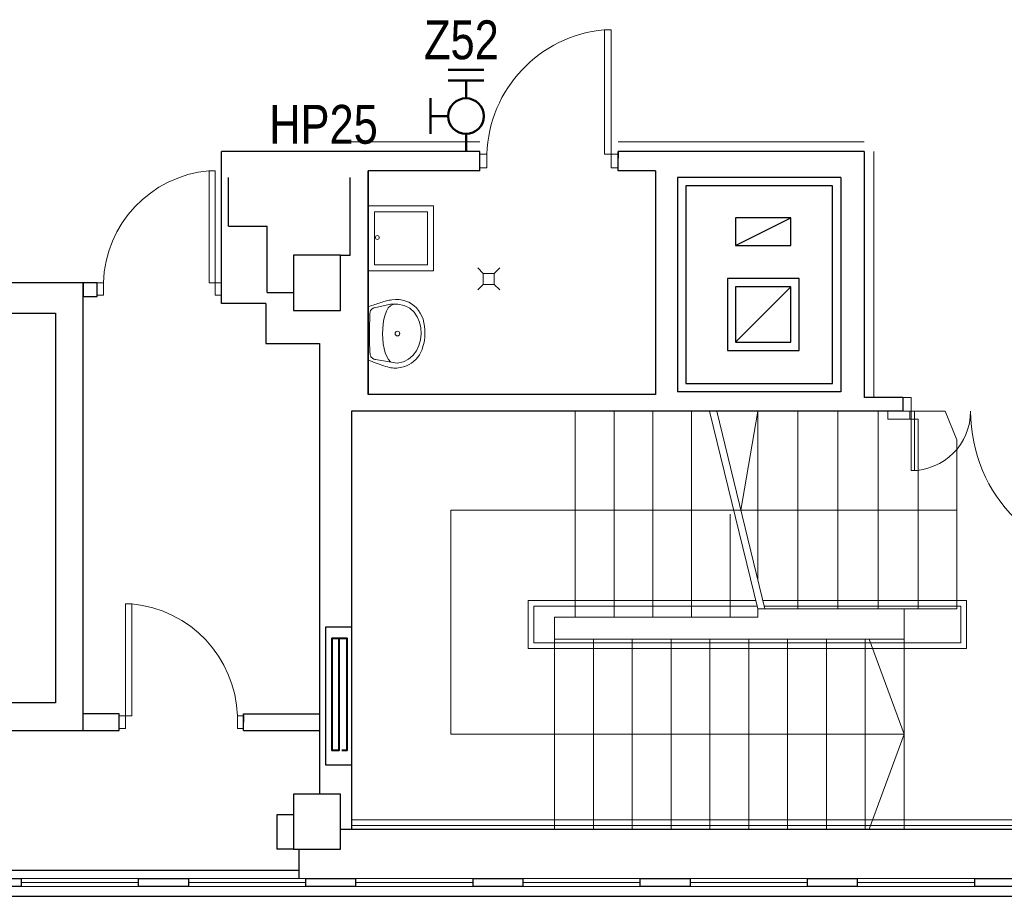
# Model space of a CAD drawing. Header units: millimetres. Extents: x 6612728327 to 6612744462, y 5733542327 to 5733552841.
# Tile 114 of 124: x 6612742209 to 6612742922, y 5733546291 to 5733546925. Entities that reach past the tile are written whole.
import ezdxf

# ---------------------------------------------------------------- set-up
doc = ezdxf.new("R2010")
doc.units = ezdxf.units.MM
doc.header["$MEASUREMENT"] = 0
for name, color, linetype in [('!!!!_SCIANY GRUBE', 7, 'Continuous'), ('__DRAFT_PROJEKT_PPOŻ', 7, 'Continuous'), ('__zawory_hydrantowe', 7, 'Continuous'), ('A-ARM', 7, 'Continuous'), ('dwa_barierki', 7, 'Continuous'), ('dwa_DRZWI', 7, 'Continuous'), ('dwa_SCHODY', 7, 'Continuous'), ('dwa_schody widok', 7, 'Continuous'), ('dwa_SCHODY-balustr itp', 7, 'Continuous'), ('dwa_TEXT', 7, 'Continuous'), ('INST_CO', 7, 'Continuous'), ('STOLARKAOKIENNA', 7, 'Continuous'), ('WIDOK', 7, 'Continuous')]:
    doc.layers.add(name, color=color, linetype=linetype)
doc.styles.add('GENERATED_STYLE_1', font='arial.ttf')

msp = doc.modelspace()

# ---------------------------------------------------------------- linework, layer by layer
at = {"layer": '!!!!_SCIANY GRUBE', "color": 7, "lineweight": 30}
for p, q in [((6612742448.516494, 5733546829.844686), (6612742355.516494, 5733546829.844686)), ((6612742355.516494, 5733546719.844685), (6612742355.516494, 5733546829.844686)), ((6612742542.516494, 5733546829.844686), (6612742448.516494, 5733546829.844686)), ((6612742542.516494, 5733546815.844685), (6612742542.516494, 5733546829.844686)), ((6612742542.516494, 5733546824.844685), (6612742542.516494, 5733546829.844686)), ((6612742666.516495, 5733546829.844686), (6612742642.516495, 5733546829.844686)), ((6612742642.516495, 5733546829.844686), (6612742642.516495, 5733546824.844685)), ((6612742642.516495, 5733546815.844685), (6612742642.516495, 5733546829.844686)), ((6612742820.516495, 5733546829.844686), (6612742666.516495, 5733546829.844686)), ((6612742820.516495, 5733546829.844686), (6612742820.516495, 5733546651.844685)), ((6612742542.516494, 5733546815.844685), (6612742461.516495, 5733546815.844685)), ((6612742461.516495, 5733546815.844685), (6612742461.516495, 5733546653.844686)), ((6612742461.516495, 5733546653.844686), (6612742461.516495, 5733546815.844685)), ((6612742669.516495, 5733546815.844685), (6612742642.516495, 5733546815.844685)), ((6612742669.516495, 5733546815.844685), (6612742669.516495, 5733546653.844686)), ((6612742669.516495, 5733546815.844685), (6612742669.516495, 5733546653.844686)), ((6612742360.516494, 5733546775.844685), (6612742360.516494, 5733546810.844686)), ((6612742448.516494, 5733546754.844686), (6612742448.516494, 5733546810.844686)), ((6612742803.516495, 5733546810.844686), (6612742685.516495, 5733546810.844686)), ((6612742685.516495, 5733546810.844686), (6612742685.516495, 5733546655.844685)), ((6612742803.516495, 5733546810.844686), (6612742803.516495, 5733546655.844685)), ((6612742797.516494, 5733546804.844686), (6612742691.516495, 5733546804.844686)), ((6612742691.516495, 5733546804.844686), (6612742691.516495, 5733546661.844685)), ((6612742797.516494, 5733546661.844685), (6612742797.516494, 5733546804.844686)), ((6612742767.516495, 5733546781.844685), (6612742727.516495, 5733546781.844685)), ((6612742727.516495, 5733546781.844685), (6612742727.516495, 5733546761.844686)), ((6612742727.516495, 5733546761.844686), (6612742767.516495, 5733546781.844685)), ((6612742767.516495, 5733546761.844686), (6612742767.516495, 5733546781.844685)), ((6612742360.516494, 5733546775.844685), (6612742388.516494, 5733546775.844685)), ((6612742388.516494, 5733546727.844686), (6612742388.516494, 5733546775.844685)), ((6612742727.516495, 5733546761.844686), (6612742767.516495, 5733546761.844686)), ((6612742441.516494, 5733546754.844686), (6612742407.516494, 5733546754.844686)), ((6612742407.516494, 5733546754.844686), (6612742407.516494, 5733546714.844685)), ((6612742441.516494, 5733546714.844685), (6612742441.516494, 5733546754.844686)), ((6612742441.516494, 5733546754.844686), (6612742448.516494, 5733546754.844686)), ((6612742773.516495, 5733546737.844686), (6612742721.516495, 5733546737.844686)), ((6612742721.516495, 5733546737.844686), (6612742721.516495, 5733546685.844685)), ((6612742773.516495, 5733546685.844685), (6612742773.516495, 5733546737.844686)), ((6612742388.516494, 5733546727.844686), (6612742407.516494, 5733546727.844686)), ((6612742767.516495, 5733546731.844686), (6612742727.516495, 5733546731.844686)), ((6612742727.516495, 5733546731.844686), (6612742727.516495, 5733546691.844685)), ((6612742727.516495, 5733546691.844685), (6612742767.516495, 5733546731.844686)), ((6612742767.516495, 5733546691.844685), (6612742767.516495, 5733546731.844686)), ((6612742387.516495, 5733546719.844685), (6612742355.516494, 5733546719.844685)), ((6612742387.516495, 5733546719.844685), (6612742387.516495, 5733546690.844685)), ((6612742407.516494, 5733546714.844685), (6612742441.516494, 5733546714.844685)), ((6612742727.516495, 5733546691.844685), (6612742767.516495, 5733546691.844685)), ((6612742387.516495, 5733546690.844685), (6612742426.516495, 5733546690.844685)), ((6612742426.516495, 5733546690.844685), (6612742426.516495, 5733546596.844686)), ((6612742721.516495, 5733546685.844685), (6612742773.516495, 5733546685.844685)), ((6612742803.516495, 5733546655.844685), (6612742685.516495, 5733546655.844685)), ((6612742691.516495, 5733546661.844685), (6612742797.516494, 5733546661.844685)), ((6612742669.516495, 5733546653.844686), (6612742461.516495, 5733546653.844686)), ((6612742669.516495, 5733546653.844686), (6612742461.516495, 5733546653.844686)), ((6612742848.516494, 5733546651.844685), (6612742820.516495, 5733546651.844685)), ((6612742848.516494, 5733546651.844685), (6612742848.516494, 5733546641.844686)), ((6612742848.516494, 5733546649.90591), (6612742848.516494, 5733546643.783461)), ((6612742848.516494, 5733546641.844686), (6612742449.516495, 5733546641.844686)), ((6612742449.516495, 5733546641.844686), (6612742449.516495, 5733546339.528218)), ((6612742426.516495, 5733546596.844686), (6612742426.516495, 5733546494.844685)), ((6612742426.516495, 5733546494.844685), (6612742426.516495, 5733546364.844685)), ((6612742281.516494, 5733546422.844685), (6612742255.516473, 5733546422.844685)), ((6612742281.516494, 5733546410.844685), (6612742281.516494, 5733546422.844685)), ((6612742281.516494, 5733546416.844685), (6612742281.516494, 5733546421.844685)), ((6612742371.516494, 5733546410.844685), (6612742371.516494, 5733546422.844685)), ((6612742371.516494, 5733546422.844685), (6612742426.516495, 5733546422.844685)), ((6612742371.516494, 5733546421.844685), (6612742371.516494, 5733546416.844685)), ((6612742255.516494, 5733546410.844685), (6612742281.516494, 5733546410.844685)), ((6612742371.516494, 5733546410.844685), (6612742426.516495, 5733546410.844685)), ((6612742441.516494, 5733546364.844685), (6612742407.516494, 5733546364.844685)), ((6612742407.516494, 5733546364.844685), (6612742407.516494, 5733546324.844684)), ((6612742441.516494, 5733546324.844684), (6612742441.516494, 5733546364.844685)), ((6612742395.516494, 5733546349.844685), (6612742395.516494, 5733546324.844684)), ((6612742407.516494, 5733546349.844685), (6612742395.516494, 5733546349.844685)), ((6612742407.516494, 5733546324.844684), (6612742395.516494, 5733546324.844684)), ((6612742407.516494, 5733546324.844684), (6612742441.516494, 5733546324.844684)), ((6612742411.516494, 5733546324.844684), (6612742411.516494, 5733546303.844685))]:
    msp.add_line(p, q, dxfattribs=at)
for points in [[(6612741998.516687, 5733546734.844814), (6612741998.516493, 5733546410.844685), (6612742255.516494, 5733546410.844685), (6612742255.515914, 5733546734.844685), (6612742178.516493, 5733546734.844796), (6612742178.516493, 5733546712.844685), (6612742235.516494, 5733546712.844685), (6612742235.516494, 5733546430.844685), (6612742018.516494, 5733546430.844685), (6612742018.516494, 5733546712.844685), (6612742038.516494, 5733546712.844685), (6612742038.533265, 5733546734.844743)], [(6612742265.515915, 5733546734.844685), (6612742255.515914, 5733546734.844685), (6612742255.515914, 5733546724.844685), (6612742265.515915, 5733546724.844685)], [(6612742174.516494, 5733546303.844685), (6612742210.516494, 5733546303.844685), (6612742210.516494, 5733546297.844685), (6612742174.516494, 5733546297.844685)], [(6612742295.516494, 5733546303.844685), (6612742331.516494, 5733546303.844685), (6612742331.516494, 5733546297.844685), (6612742295.516494, 5733546297.844685)], [(6612742416.516495, 5733546303.844685), (6612742452.516494, 5733546303.844685), (6612742452.516494, 5733546297.844685), (6612742416.516495, 5733546297.844685)], [(6612742537.516494, 5733546303.844685), (6612742573.516495, 5733546303.844685), (6612742573.516495, 5733546297.844685), (6612742537.516494, 5733546297.844685)], [(6612742658.516495, 5733546303.844685), (6612742694.516495, 5733546303.844685), (6612742694.516495, 5733546297.844685), (6612742658.516495, 5733546297.844685)], [(6612742779.516495, 5733546303.844685), (6612742815.516495, 5733546303.844685), (6612742815.516495, 5733546297.844685), (6612742779.516495, 5733546297.844685)], [(6612742900.516495, 5733546303.844685), (6612742936.516495, 5733546303.844685), (6612742936.516495, 5733546297.844685), (6612742900.516495, 5733546297.844685)]]:
    msp.add_lwpolyline(points, close=True, dxfattribs=at)
msp.add_lwpolyline([(6612742449.516495, 5733546385.844685), (6612742430.974452, 5733546385.844685), (6612742430.974718, 5733546485.844685), (6612742449.516495, 5733546485.844685)], dxfattribs=at)
at = {"layer": '__zawory_hydrantowe', "color": 1, "lineweight": 50, "true_color": 0xf00000}
for p, q in [((6612742545.303736, 5733546888.900807), (6612742519.53344, 5733546888.900807)), ((6612742545.303736, 5733546881.169718), (6612742519.53344, 5733546881.169718)), ((6612742532.418588, 5733546868.284572), (6612742532.418588, 5733546881.169718)), ((6612742506.648293, 5733546842.514276), (6612742506.648293, 5733546868.284572)), ((6612742519.53344, 5733546855.399424), (6612742506.648293, 5733546855.399424)), ((6612742532.418588, 5733546842.514276), (6612742532.418588, 5733546829.629128))]:
    msp.add_line(p, q, dxfattribs=at)
msp.add_circle((6612742532.418588, 5733546855.399424), 12.885148, dxfattribs=at)
at = {"layer": 'A-ARM', "color": 7, "lineweight": 18}
for p, q in [((6612742461.93749, 5733546790.508608), (6612742508.93749, 5733546790.508608)), ((6612742461.93749, 5733546743.508607), (6612742461.93749, 5733546790.508608)), ((6612742466.224773, 5733546786.221324), (6612742504.650206, 5733546786.221324)), ((6612742466.224773, 5733546747.795891), (6612742466.224773, 5733546786.221324)), ((6612742504.650206, 5733546786.221324), (6612742504.650206, 5733546747.795891)), ((6612742508.93749, 5733546790.508608), (6612742508.93749, 5733546743.508607)), ((6612742508.93749, 5733546743.508607), (6612742461.93749, 5733546743.508607)), ((6612742504.650206, 5733546747.795891), (6612742466.224773, 5733546747.795891)), ((6612742540.864462, 5733546745.588371), (6612742544.864463, 5733546741.588371)), ((6612742544.864463, 5733546741.588371), (6612742540.864462, 5733546745.588371)), ((6612742544.864463, 5733546741.588371), (6612742552.864462, 5733546741.588371)), ((6612742544.864463, 5733546733.58837), (6612742544.864463, 5733546741.588371)), ((6612742552.864462, 5733546741.588371), (6612742556.864462, 5733546745.588371)), ((6612742556.864462, 5733546745.588371), (6612742552.864462, 5733546741.588371)), ((6612742552.864462, 5733546741.588371), (6612742552.864462, 5733546733.58837)), ((6612742544.864463, 5733546733.58837), (6612742540.864462, 5733546729.588371)), ((6612742540.864462, 5733546729.588371), (6612742544.864463, 5733546733.58837)), ((6612742552.864462, 5733546733.58837), (6612742544.864463, 5733546733.58837)), ((6612742552.864462, 5733546733.58837), (6612742556.864462, 5733546729.588371)), ((6612742556.864462, 5733546729.588371), (6612742552.864462, 5733546733.58837)), ((6612742467.491742, 5733546719.407055), (6612742468.605661, 5733546719.778411)), ((6612742468.605661, 5733546719.778411), (6612742469.700779, 5733546720.140292)), ((6612742469.700779, 5733546720.140292), (6612742470.777399, 5733546720.489088)), ((6612742470.777399, 5733546720.489088), (6612742471.834915, 5733546720.822542)), ((6612742471.834915, 5733546720.822542), (6612742472.873781, 5733546721.137044)), ((6612742472.873781, 5733546721.137044), (6612742473.893997, 5733546721.429888)), ((6612742473.893997, 5733546721.429888), (6612742474.895261, 5733546721.697614)), ((6612742474.895261, 5733546721.697614), (6612742475.877573, 5733546721.937665)), ((6612742475.877573, 5733546721.937665), (6612742476.840936, 5733546722.146581)), ((6612742476.840936, 5733546722.146581), (6612742477.785345, 5733546722.321655)), ((6612742477.785345, 5733546722.321655), (6612742478.711104, 5733546722.459429)), ((6612742478.711104, 5733546722.459429), (6612742481.474245, 5733546722.670902)), ((6612742481.474245, 5733546722.670902), (6612742484.098258, 5733546722.582313)), ((6612742484.098258, 5733546722.582313), (6612742486.576376, 5733546722.208248)), ((6612742486.576376, 5733546722.208248), (6612742488.902883, 5733546721.562698)), ((6612742488.902883, 5733546721.562698), (6612742491.071159, 5733546720.660704)), ((6612742491.071159, 5733546720.660704), (6612742493.075494, 5733546719.51565)), ((6612742461.64404, 5733546717.511617), (6612742462.85046, 5733546717.885832)), ((6612742461.64404, 5733546678.88135), (6612742461.64404, 5733546717.511617)), ((6612742461.64404, 5733546717.511617), (6612742461.69404, 5733546717.511617)), ((6612742462.85046, 5733546717.885832), (6612742464.038681, 5733546718.26531)), ((6612742462.908216, 5733546712.367824), (6612742462.937395, 5733546712.817391)), ((6612742462.937395, 5733546712.817391), (6612742462.985526, 5733546713.242144)), ((6612742462.985526, 5733546713.242144), (6612742463.054414, 5733546713.642679)), ((6612742463.054414, 5733546713.642679), (6612742463.146312, 5733546714.0193)), ((6612742463.146312, 5733546714.0193), (6612742463.263029, 5733546714.372909)), ((6612742463.263029, 5733546714.372909), (6612742463.406818, 5733546714.703505)), ((6612742463.406818, 5733546714.703505), (6612742463.579487, 5733546715.011841)), ((6612742463.579487, 5733546715.011841), (6612742463.783439, 5733546715.298367)), ((6612742463.783439, 5733546715.298367), (6612742464.020181, 5733546715.563837)), ((6612742464.020181, 5733546715.563837), (6612742464.292118, 5733546715.80855)), ((6612742464.038681, 5733546718.26531), (6612742465.208101, 5733546718.647496)), ((6612742464.292118, 5733546715.80855), (6612742464.601055, 5733546716.033109)), ((6612742464.601055, 5733546716.033109), (6612742464.9494, 5733546716.237663)), ((6612742464.9494, 5733546716.237663), (6612742465.338655, 5733546716.423116)), ((6612742465.208101, 5733546718.647496), (6612742466.359322, 5733546719.028931)), ((6612742465.338655, 5733546716.423116), (6612742465.771228, 5733546716.589767)), ((6612742465.771228, 5733546716.589767), (6612742466.249224, 5733546716.73822)), ((6612742466.249224, 5733546716.73822), (6612742477.712247, 5733546719.297558)), ((6612742466.359322, 5733546719.028931), (6612742467.491742, 5733546719.407055)), ((6612742474.907595, 5733546714.331095), (6612742473.851281, 5733546711.629171)), ((6612742476.210125, 5733546716.546451), (6612742474.907595, 5733546714.331095)), ((6612742477.760829, 5733546718.178525), (6612742476.210125, 5733546716.546451)), ((6612742477.712247, 5733546719.297558), (6612742483.132641, 5733546719.3869)), ((6612742477.712247, 5733546719.297558), (6612742477.762247, 5733546719.297558)), ((6612742479.562262, 5733546719.129704), (6612742477.760829, 5733546718.178525)), ((6612742479.562262, 5733546719.129704), (6612742479.612262, 5733546719.129704)), ((6612742483.132641, 5733546719.3869), (6612742487.779036, 5733546718.365181)), ((6612742487.779036, 5733546718.365181), (6612742491.662263, 5733546716.392433)), ((6612742491.662263, 5733546716.392433), (6612742494.793301, 5733546713.627638)), ((6612742493.075494, 5733546719.51565), (6612742494.909414, 5733546718.142277)), ((6612742494.793301, 5733546713.627638), (6612742497.182527, 5733546710.23083)), ((6612742494.909414, 5733546718.142277), (6612742496.567209, 5733546716.554873)), ((6612742496.567209, 5733546716.554873), (6612742498.042107, 5733546714.76818)), ((6612742498.042107, 5733546714.76818), (6612742499.328393, 5733546712.795883)), ((6612742499.328393, 5733546712.795883), (6612742500.419752, 5733546710.652724)), ((6612742462.625149, 5733546703.736977), (6612742462.666662, 5733546705.516)), ((6612742462.666662, 5733546705.516), (6612742462.716146, 5733546707.274116)), ((6612742462.716146, 5733546707.274116), (6612742462.773451, 5733546709.00561)), ((6612742462.773451, 5733546709.00561), (6612742462.837525, 5733546710.705367)), ((6612742462.837525, 5733546710.705367), (6612742462.908216, 5733546712.367824)), ((6612742473.038629, 5733546708.538593), (6612742472.467831, 5733546705.156224)), ((6612742473.851281, 5733546711.629171), (6612742473.038629, 5733546708.538593)), ((6612742497.182527, 5733546710.23083), (6612742498.840922, 5733546706.36114)), ((6612742498.840922, 5733546706.36114), (6612742499.779467, 5733546702.178151)), ((6612742500.419752, 5733546710.652724), (6612742501.310316, 5733546708.352689)), ((6612742501.310316, 5733546708.352689), (6612742501.993467, 5733546705.910669)), ((6612742501.993467, 5733546705.910669), (6612742502.463492, 5733546703.340201)), ((6612742462.555811, 5733546696.514398), (6612742462.557616, 5733546698.325156)), ((6612742462.557616, 5733546698.325156), (6612742462.570101, 5733546700.136366)), ((6612742462.570101, 5733546700.136366), (6612742462.592812, 5733546701.941861)), ((6612742462.592812, 5733546701.941861), (6612742462.625149, 5733546703.736977)), ((6612742472.136333, 5733546701.579529), (6612742472.042328, 5733546697.905218)), ((6612742472.467831, 5733546705.156224), (6612742472.136333, 5733546701.579529)), ((6612742499.779467, 5733546702.178151), (6612742500.009139, 5733546697.841145)), ((6612742502.463492, 5733546703.340201), (6612742502.714071, 5733546700.656025)), ((6612742502.714071, 5733546700.656025), (6612742502.73919, 5733546697.872429)), ((6612742462.565739, 5733546694.708904), (6612742462.555811, 5733546696.514398)), ((6612742462.587848, 5733546692.913939), (6612742462.565739, 5733546694.708904)), ((6612742462.623043, 5733546691.134915), (6612742462.587848, 5733546692.913939)), ((6612742472.042328, 5733546697.905218), (6612742472.182808, 5733546694.231509)), ((6612742472.182808, 5733546694.231509), (6612742472.556421, 5733546690.654964)), ((6612742484.140823, 5733546697.853779), (6612742484.190824, 5733546697.853779)), ((6612742485.184052, 5733546697.905068), (6612742485.234052, 5733546697.905068)), ((6612742499.540168, 5733546693.510155), (6612742498.383833, 5733546689.344161)), ((6612742500.009139, 5733546697.841145), (6612742499.540168, 5733546693.510155)), ((6612742502.304361, 5733546693.059232), (6612742501.875698, 5733546690.775141)), ((6612742502.591339, 5733546695.428305), (6612742502.304361, 5733546693.059232)), ((6612742502.73919, 5733546697.872429), (6612742502.591339, 5733546695.428305)), ((6612742462.671475, 5733546689.377251), (6612742462.623043, 5733546691.134915)), ((6612742462.734646, 5733546687.645907), (6612742462.671475, 5733546689.377251)), ((6612742462.812557, 5733546685.946602), (6612742462.734646, 5733546687.645907)), ((6612742462.906111, 5733546684.284145), (6612742462.812557, 5733546685.946602)), ((6612742462.96101, 5733546683.665217), (6612742462.906111, 5733546684.284145)), ((6612742472.556421, 5733546690.654964), (6612742473.160459, 5733546687.273197)), ((6612742473.160459, 5733546687.273197), (6612742473.993115, 5733546684.183222)), ((6612742473.993115, 5733546684.183222), (6612742475.051535, 5733546681.482651)), ((6612742496.550814, 5733546685.502899), (6612742494.051941, 5733546682.145497)), ((6612742498.383833, 5733546689.344161), (6612742496.550814, 5733546685.502899)), ((6612742499.716746, 5733546684.525398), (6612742498.698185, 5733546682.674631)), ((6612742500.584147, 5733546686.498748), (6612742499.716746, 5733546684.525398)), ((6612742501.303246, 5733546688.585053), (6612742500.584147, 5733546686.498748)), ((6612742501.875698, 5733546690.775141), (6612742501.303246, 5733546688.585053)), ((6612742464.547661, 5733546677.725315), (6612742461.64404, 5733546678.88135)), ((6612742463.046291, 5733546683.097729), (6612742462.96101, 5733546683.665217)), ((6612742463.160902, 5733546682.579575), (6612742463.046291, 5733546683.097729)), ((6612742463.304691, 5733546682.107896), (6612742463.160902, 5733546682.579575)), ((6612742463.476307, 5733546681.680587), (6612742463.304691, 5733546682.107896)), ((6612742463.675747, 5733546681.294641), (6612742463.476307, 5733546681.680587)), ((6612742463.90196, 5733546680.947951), (6612742463.675747, 5733546681.294641)), ((6612742464.154646, 5733546680.637359), (6612742463.90196, 5733546680.947951)), ((6612742464.432448, 5733546680.36106), (6612742464.154646, 5733546680.637359)), ((6612742464.735519, 5733546680.116046), (6612742464.432448, 5733546680.36106)), ((6612742465.985709, 5733546677.158428), (6612742464.547661, 5733546677.725315)), ((6612742465.062807, 5733546679.899911), (6612742464.735519, 5733546680.116046)), ((6612742465.414009, 5733546679.709945), (6612742465.062807, 5733546679.899911)), ((6612742465.787923, 5733546679.544045), (6612742465.414009, 5733546679.709945)), ((6612742466.184547, 5733546679.399202), (6612742465.787923, 5733546679.544045)), ((6612742467.410672, 5733546676.605831), (6612742465.985709, 5733546677.158428)), ((6612742466.602682, 5733546679.27301), (6612742466.184547, 5733546679.399202)), ((6612742467.042173, 5733546679.162912), (6612742466.602682, 5733546679.27301)), ((6612742482.668331, 5733546676.573644), (6612742467.042173, 5733546679.162912)), ((6612742467.042173, 5733546679.162912), (6612742467.092173, 5733546679.162912)), ((6612742475.051535, 5733546681.482651), (6612742476.334061, 5733546679.268197)), ((6612742476.334061, 5733546679.268197), (6612742477.838288, 5733546677.637478)), ((6612742487.099794, 5733546677.521513), (6612742482.668331, 5733546676.573644)), ((6612742490.897891, 5733546679.431992), (6612742487.099794, 5733546677.521513)), ((6612742494.051941, 5733546682.145497), (6612742490.897891, 5733546679.431992)), ((6612742494.713584, 5733546677.950927), (6612742493.067672, 5733546676.684194)), ((6612742496.199011, 5733546679.377995), (6612742494.713584, 5733546677.950927)), ((6612742497.526509, 5733546680.955471), (6612742496.199011, 5733546679.377995)), ((6612742498.698185, 5733546682.674631), (6612742497.526509, 5733546680.955471)), ((6612742468.818939, 5733546676.073689), (6612742467.410672, 5733546676.605831)), ((6612742470.208105, 5733546675.566513), (6612742468.818939, 5733546676.073689)), ((6612742471.574559, 5733546675.090473), (6612742470.208105, 5733546675.566513)), ((6612742472.915745, 5733546674.650229), (6612742471.574559, 5733546675.090473)), ((6612742474.227902, 5733546674.2521), (6612742472.915745, 5733546674.650229)), ((6612742475.508473, 5733546673.900597), (6612742474.227902, 5733546674.2521)), ((6612742476.75415, 5733546673.601437), (6612742475.508473, 5733546673.900597)), ((6612742477.962074, 5733546673.360032), (6612742476.75415, 5733546673.601437)), ((6612742479.128787, 5733546673.181798), (6612742477.962074, 5733546673.360032)), ((6612742480.251581, 5733546673.072152), (6612742479.128787, 5733546673.181798)), ((6612742481.327297, 5733546673.036505), (6612742480.251581, 5733546673.072152)), ((6612742482.352927, 5733546673.079823), (6612742481.327297, 5733546673.036505)), ((6612742484.835106, 5733546673.405305), (6612742482.352927, 5733546673.079823)), ((6612742487.145369, 5733546673.937748), (6612742484.835106, 5733546673.405305)), ((6612742489.285971, 5733546674.668128), (6612742487.145369, 5733546673.937748)), ((6612742491.25947, 5733546675.586517), (6612742489.285971, 5733546674.668128)), ((6612742493.067672, 5733546676.684194), (6612742491.25947, 5733546675.586517))]:
    msp.add_line(p, q, dxfattribs=at)
for centre, radius in [((6612742468.259215, 5733546767.542229), 1.391654), ((6612742482.827012, 5733546697.980723), 1.683648)]:
    msp.add_circle(centre, radius, dxfattribs=at)
at = {"layer": 'dwa_barierki', "color": 7, "lineweight": 18}
for points in [[(6612742437.516481, 5733546836.844685), (6612742542.516469, 5733546836.844873)], [(6612742642.516495, 5733546836.844685), (6612742820.516495, 5733546836.844685)], [(6612742827.516495, 5733546651.844685), (6612742827.516495, 5733546829.844686)]]:
    msp.add_lwpolyline(points, dxfattribs=at)
at = {"layer": 'dwa_DRZWI', "color": 7, "lineweight": 20}
for p, q in [((6612742854.516483, 5733546641.844686), (6612742856.905156, 5733546641.844693)), ((6612742854.516637, 5733546598.84857), (6612742854.516483, 5733546641.844686)), ((6612742856.905156, 5733546641.844693), (6612742856.90531, 5733546598.84857))]:
    msp.add_line(p, q, dxfattribs=at)
for points in [[(6612742637.516324, 5733546917.888274), (6612742637.516485, 5733546827.844676), (6612742632.516485, 5733546827.844667), (6612742632.516324, 5733546917.888265)], [(6612742547.516485, 5733546827.844515), (6612742547.516503, 5733546817.844515), (6612742542.516503, 5733546817.844506), (6612742542.516485, 5733546827.844506)], [(6612742642.516485, 5733546827.844686), (6612742642.516503, 5733546817.844686), (6612742637.516503, 5733546817.844676), (6612742637.516485, 5733546827.844676)], [(6612742351.01577, 5733546815.884068), (6612742351.015916, 5733546734.844838), (6612742346.515916, 5733546734.84483), (6612742346.515771, 5733546815.884061)], [(6612742270.015923, 5733546734.844693), (6612742270.015939, 5733546725.844693), (6612742265.515939, 5733546725.844687), (6612742265.515923, 5733546734.844685)], [(6612742355.515915, 5733546734.844846), (6612742355.515931, 5733546725.844847), (6612742351.015931, 5733546725.844839), (6612742351.015916, 5733546734.844838)], [(6612742854.516495, 5733546651.844685), (6612742854.516495, 5733546641.844686), (6612742848.516494, 5733546641.844686), (6612742848.516494, 5733546651.844685)], [(6612742286.016647, 5733546502.382851), (6612742286.016501, 5733546421.343613), (6612742290.516501, 5733546421.343605), (6612742290.516647, 5733546502.382843)], [(6612742281.516502, 5733546421.343621), (6612742281.516486, 5733546412.343621), (6612742286.016486, 5733546412.343614), (6612742286.016501, 5733546421.343613)], [(6612742367.016502, 5733546421.343469), (6612742367.016486, 5733546412.343468), (6612742371.516486, 5733546412.34346), (6612742371.516502, 5733546421.34346)]]:
    msp.add_lwpolyline(points, close=True, dxfattribs=at)
msp.add_lwpolyline([(6612742856.90531, 5733546598.84857), (6612742854.516637, 5733546598.84857)], dxfattribs=at)
for centre, radius, start, end in [((6612742640.990718, 5733546824.751348), 93.525397, 95.237022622, 178.104682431), ((6612742354.142724, 5733546732.060842), 84.172849, 95.237022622, 178.104682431), ((6612742854.516483, 5733546641.844685), 42.996115, 270, 0), ((6612743007.512598, 5733546641.844695), 110, 180, 270), ((6612742282.889693, 5733546418.559617), 84.172857, 1.895317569, 84.762977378)]:
    msp.add_arc(centre, radius, start, end, dxfattribs=at)
at = {"layer": 'dwa_SCHODY', "color": 7, "lineweight": 18}
for points in [[(6612742837.707752, 5733546641.844686), (6612742879.142509, 5733546641.844686), (6612742887.513659, 5733546621.234466), (6612742887.520192, 5733546498.853299), (6612742743.520947, 5733546498.841255), (6612742708.71839, 5733546641.844686), (6612742837.707752, 5733546641.844686), (6612742837.708051, 5733546636.06138), (6612742853.512896, 5733546636.062195), (6612742853.512896, 5733546641.844686)], [(6612742713.86433, 5733546641.844686), (6612742748.666782, 5733546498.841686)], [(6612742743.519711, 5733546519.99096), (6612742743.512598, 5733546641.844686)], [(6612742772.520193, 5733546498.844685), (6612742772.520193, 5733546641.844686)], [(6612742801.512598, 5733546641.843191), (6612742801.524812, 5733546498.846179)], [(6612742830.520193, 5733546498.848311), (6612742830.520193, 5733546641.844686)], [(6612742859.520192, 5733546498.851858), (6612742859.512598, 5733546636.062504), (6612742853.512896, 5733546636.062504)]]:
    msp.add_lwpolyline(points, dxfattribs=at)
at = {"layer": 'dwa_schody widok', "color": 7, "lineweight": 20}
for points in [[(6612742743.520947, 5733546492.844685), (6612742611.516494, 5733546492.844685), (6612742611.516494, 5733546641.844686), (6612742863.516495, 5733546641.844686)], [(6612742639.516494, 5733546641.844686), (6612742639.516494, 5733546492.844685)], [(6612742667.516494, 5733546641.844686), (6612742667.516494, 5733546492.844685)], [(6612742695.516494, 5733546641.844686), (6612742695.516494, 5733546492.844685)], [(6612742723.516494, 5733546567.344685), (6612742723.516494, 5733546492.844685)], [(6612742596.516495, 5733546476.844685), (6612742596.516495, 5733546492.844685), (6612742743.520947, 5733546492.844685), (6612742743.520947, 5733546498.841255)], [(6612742849.516495, 5733546476.844685), (6612742849.516495, 5733546498.844685)], [(6612742596.516495, 5733546339.528345), (6612742596.516495, 5733546476.844685), (6612742849.516495, 5733546476.844685), (6612742849.516495, 5733546339.518539), (6612742596.516495, 5733546339.528345), (6612742596.516495, 5733546455.580803)], [(6612742624.616494, 5733546339.528345), (6612742624.616494, 5733546476.844685)], [(6612742652.716494, 5733546339.528345), (6612742652.716494, 5733546476.844685)], [(6612742680.816495, 5733546339.528345), (6612742680.816495, 5733546476.844685)], [(6612742708.916494, 5733546339.528345), (6612742708.916494, 5733546476.844685)], [(6612742737.016495, 5733546339.528345), (6612742737.016495, 5733546476.844685)], [(6612742765.116494, 5733546339.528345), (6612742765.116494, 5733546476.844685)], [(6612742793.216496, 5733546339.528345), (6612742793.216496, 5733546476.844685)], [(6612742821.316495, 5733546339.528345), (6612742821.316495, 5733546476.844685)]]:
    msp.add_lwpolyline(points, dxfattribs=at)
at = {"layer": 'dwa_SCHODY-balustr itp', "color": 7, "lineweight": 20}
for points in [[(6612742742.059899, 5733546504.844685), (6612742577.516494, 5733546504.844685), (6612742577.516494, 5733546470.186516), (6612742894.516495, 5733546470.186516), (6612742894.516495, 5733546504.861235), (6612742747.203685, 5733546504.853543)], [(6612742743.033375, 5733546500.844686), (6612742581.516494, 5733546500.844686), (6612742581.516494, 5733546474.186515), (6612742890.516495, 5733546474.186515), (6612742890.516495, 5733546500.861026), (6612742748.177147, 5733546500.853594)], [(6612742449.516495, 5733546346.186515), (6612743004.516495, 5733546346.186515)], [(6612742449.516495, 5733546342.186515), (6612743004.516495, 5733546342.186515)]]:
    msp.add_lwpolyline(points, dxfattribs=at)
at = {"layer": 'dwa_TEXT', "color": 7, "lineweight": 20}
for points in [[(6612742743.512598, 5733546641.844686), (6612742731.181731, 5733546570.343952)], [(6612742726.119481, 5733546570.343736), (6612742521.36245, 5733546570.34364), (6612742521.36245, 5733546408.181612), (6612742849.516495, 5733546408.181612)], [(6612742726.119481, 5733546570.343736), (6612742887.516376, 5733546570.350658)], [(6612742824.216495, 5733546476.844685), (6612742849.516495, 5733546408.181612), (6612742824.216495, 5733546339.528218)]]:
    msp.add_lwpolyline(points, dxfattribs=at)
at = {"layer": 'INST_CO', "color": 7, "lineweight": 40}
msp.add_lwpolyline([(6612742442.471595, 5733546396.617271), (6612742446.429273, 5733546396.617271), (6612742446.429273, 5733546477.420989), (6612742435.362285, 5733546477.420989), (6612742435.362285, 5733546396.617271), (6612742440.66575, 5733546396.617271), (6612742440.66575, 5733546477.420989)], dxfattribs=at)
at = {"layer": 'STOLARKAOKIENNA', "color": 7, "lineweight": 18}
for p, q in [((6612742210.516494, 5733546303.844685), (6612742295.516494, 5733546303.844685)), ((6612742210.516494, 5733546300.844685), (6612742295.516494, 5733546300.844685)), ((6612742331.516494, 5733546303.844685), (6612742416.516495, 5733546303.844685)), ((6612742331.516494, 5733546300.844685), (6612742416.516495, 5733546300.844685)), ((6612742452.516494, 5733546303.844685), (6612742537.516494, 5733546303.844685)), ((6612742452.516494, 5733546300.844685), (6612742537.516494, 5733546300.844685)), ((6612742573.516495, 5733546303.844685), (6612742658.516495, 5733546303.844685)), ((6612742573.516495, 5733546300.844685), (6612742658.516495, 5733546300.844685)), ((6612742694.516495, 5733546303.844685), (6612742779.516495, 5733546303.844685)), ((6612742694.516495, 5733546300.844685), (6612742779.516495, 5733546300.844685)), ((6612742815.516495, 5733546303.844685), (6612742900.516495, 5733546303.844685)), ((6612742815.516495, 5733546300.844685), (6612742900.516495, 5733546300.844685)), ((6612742210.516494, 5733546297.844685), (6612742295.516494, 5733546297.844685)), ((6612742331.516494, 5733546297.844685), (6612742416.516495, 5733546297.844685)), ((6612742452.516494, 5733546297.844685), (6612742537.516494, 5733546297.844685)), ((6612742573.516495, 5733546297.844685), (6612742658.516495, 5733546297.844685)), ((6612742694.516495, 5733546297.844685), (6612742779.516495, 5733546297.844685)), ((6612742815.516495, 5733546297.844685), (6612742900.516495, 5733546297.844685))]:
    msp.add_line(p, q, dxfattribs=at)
at = {"layer": 'WIDOK', "color": 7}
for p, q in [((6612742441.516494, 5733546339.528218), (6612743004.516495, 5733546339.528218)), ((6612742198.516494, 5733546309.844685), (6612742411.516494, 5733546309.844685)), ((6612739015.516489, 5733546290.844684), (6612743410.516496, 5733546290.844684)), ((6612739022.516489, 5733546290.844684), (6612743410.516496, 5733546290.844684))]:
    msp.add_line(p, q, dxfattribs=at)

# ---------------------------------------------------------------- texts
at = {"layer": '__DRAFT_PROJEKT_PPOŻ', "color": 1, "lineweight": 50, "true_color": 0xf00000, "insert": (6612742390.056067, 5733546863.493028), "char_height": 28.10149859, "attachment_point": 1, "style": 'GENERATED_STYLE_1'}
msp.add_mtext('\\A1;{\\W0.800000x;\\pql;\\fArial|b0|i0|c238|p38;HP25}', dxfattribs=at)
at = {"layer": '__zawory_hydrantowe', "color": 1, "lineweight": 20, "true_color": 0xff0909, "insert": (6612742502.053875, 5733546924.652223), "char_height": 28.10000004, "attachment_point": 1, "style": 'GENERATED_STYLE_1'}
msp.add_mtext('\\A1;{\\W0.800000x;\\pql;\\fArial|b0|i0|c238|p38;Z52}', dxfattribs=at)

doc.saveas('drawing.dxf')
